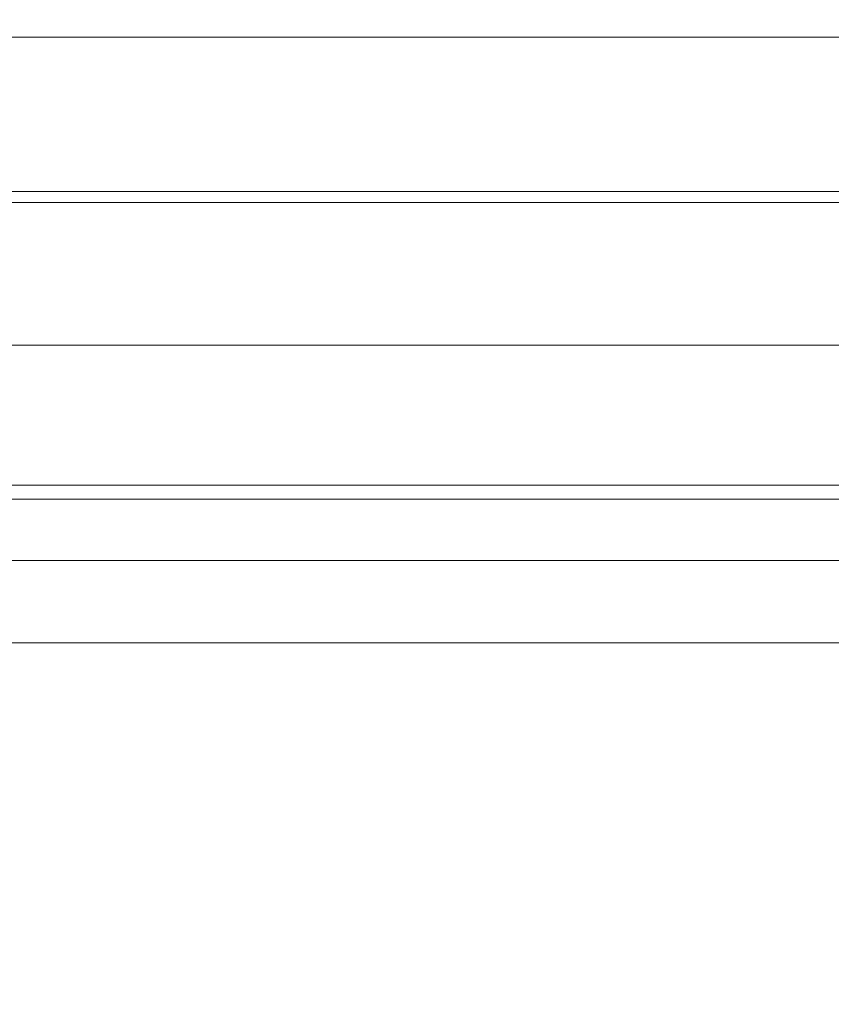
# Model space of a CAD drawing. Header units: centimetres. Extents: x -17.4 to 18.6, y -88.8 to -86.8.
# Tile 45 of 243: x -17.41453 to -17.41013, y -87.32212 to -87.31679. Entities that reach past the tile are written whole.
import ezdxf

# ---------------------------------------------------------------- set-up
doc = ezdxf.new("R2010")
doc.units = ezdxf.units.CM
doc.header["$LTSCALE"] = 2.54
doc.layers.add('Lucido design-1', color=7, linetype='Continuous')

# ---------------------------------------------------------------- blocks, each defined once
blk = doc.blocks.new('Gruppo-8-1')
at = {"color": 178, "linetype": 'Continuous', "lineweight": 9}
for points in [[(18.5810802, -87.3160502, -2780.4185942), (-17.4189198, -87.3160502, -2780.4185942), (-17.4189198, -87.3168839, -2780.4185107), (18.5810802, -87.3168839, -2780.4185107)], [(18.5810802, -87.3177783, -2780.6378554), (-17.4189198, -87.3177783, -2780.6378554), (-17.4189198, -87.3162498, -2780.6378484), (18.5810802, -87.3162498, -2780.6378484)], [(18.5810802, -87.3168839, -2780.4185107), (-17.4189198, -87.3168839, -2780.4185107), (-17.4189198, -87.3177174, -2780.4184247), (18.5810802, -87.3177174, -2780.4184247)], [(18.5810802, -87.3177174, -2780.4184247), (-17.4189198, -87.3177174, -2780.4184247), (-17.4189198, -87.3185506, -2780.4183363), (18.5810802, -87.3185506, -2780.4183363)], [(18.5810802, -87.3193069, -2780.6378577), (-17.4189198, -87.3193069, -2780.6378577), (-17.4189198, -87.3177783, -2780.6378554), (18.5810802, -87.3177783, -2780.6378554)], [(18.5810802, -87.3185506, -2780.4183363), (-17.4189198, -87.3185506, -2780.4183363), (-17.4189198, -87.3193835, -2780.4182454), (18.5810802, -87.3193835, -2780.4182454)], [(18.5810802, -87.3201609, -2780.6378577), (-17.4189198, -87.3201609, -2780.6378577), (-17.4189198, -87.3193069, -2780.6378577), (18.5810802, -87.3193069, -2780.6378577)], [(18.5810802, -87.3193835, -2780.4182454), (-17.4189198, -87.3193835, -2780.4182454), (-17.4189198, -87.3197152, -2780.4182087), (18.5810802, -87.3197152, -2780.4182087)], [(18.5810802, -87.3197152, -2780.4182087), (-17.4189198, -87.3197152, -2780.4182087), (-17.4189198, -87.3900716, -2780.4104241), (18.5810802, -87.3900716, -2780.4104241)], [(18.5810802, -88.7701609, -2780.6378577), (-17.4189198, -88.7701609, -2780.6378577), (-17.4189198, -87.3201609, -2780.6378577), (18.5810802, -87.3201609, -2780.6378577)]]:
    blk.add_3dface(points, dxfattribs=at)

msp = doc.modelspace()

# ---------------------------------------------------------------- block references
at = {"layer": 'Lucido design-1', "color": 16, "true_color": 0x880000}
msp.add_blockref('Gruppo-8-1', (0, 0), dxfattribs=at)

doc.saveas('drawing.dxf')
